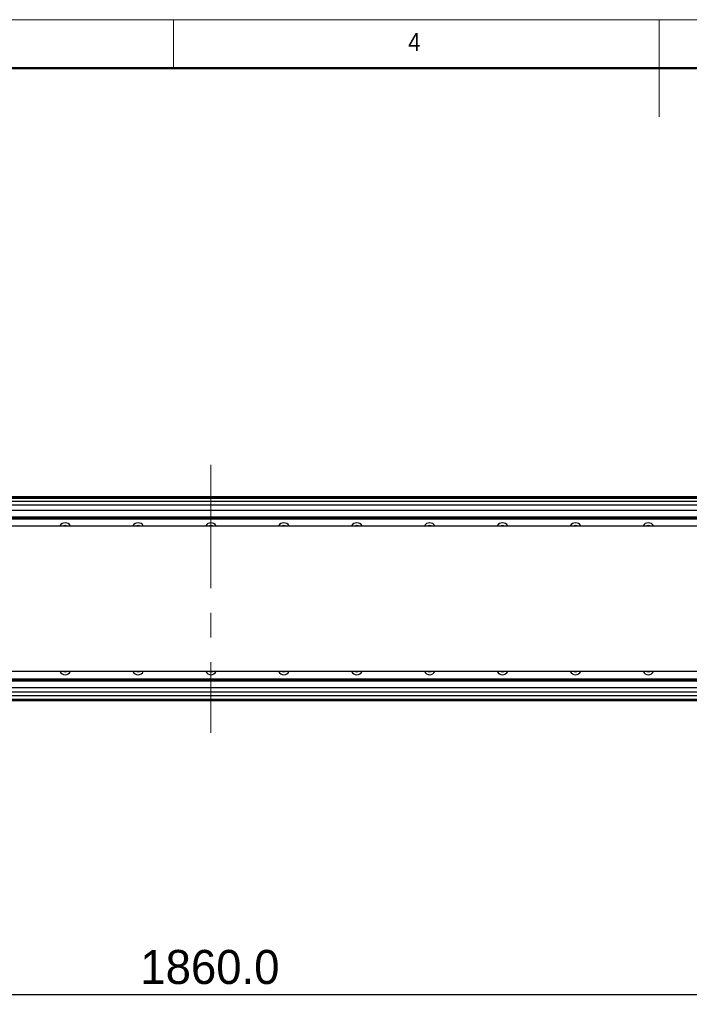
# Model space of a CAD drawing. Header units: millimetres. Extents: x 40 to 3320, y 40 to 2336.
# Tile 9 of 13: x 1154 to 1705, y 1526 to 2336. Entities that reach past the tile are written whole.
import ezdxf

# ---------------------------------------------------------------- set-up
doc = ezdxf.new("R2010")
doc.units = ezdxf.units.MM
doc.header["$LTSCALE"] = 8
doc.linetypes.add('CENTERX2', pattern=[20.32, 12.7, -2.54, 2.54, -2.54])
doc.layers.add('DIMNS', color=7, linetype='Continuous')
doc.styles.add('SLDTEXTSTYLE0', font='Gothic.ttf', dxfattribs={"width": 0.913})
doc.styles.add('SLDTEXTSTYLE7', font='txt')
doc.dimstyles.new('SLDDIMSTYLE0', dxfattribs={"dimtxt": 28, "dimasz": 16, "dimexe": 0, "dimexo": 0.0625, "dimgap": 7, "dimtad": 2, "dimdec": 1, "dimrnd": 1e-09, "dimzin": 4, "dimdsep": 46, "dimtxsty": 'SLDTEXTSTYLE7', "dimsah": 1, "dimcen": 0.09, "dimadec": 0, "dimazin": 1, "dimtfac": 1, "dimtdec": 1, "dimtmove": 0, "dimatfit": 0, "dimfxl": 0, "dimfrac": 2, "dimtolj": 1, "dimtzin": 12, "dimarcsym": 0})
doc.dimstyles.new('SLDDIMSTYLE3', dxfattribs={"dimtxt": 28, "dimasz": 16, "dimexe": 0, "dimexo": 0.0625, "dimgap": 7, "dimtad": 2, "dimdec": 1, "dimrnd": 1e-09, "dimzin": 4, "dimdsep": 46, "dimtxsty": 'SLDTEXTSTYLE7', "dimsah": 1, "dimcen": 0.09, "dimadec": 0, "dimazin": 1, "dimtfac": 1, "dimtdec": 1, "dimtofl": 0, "dimtmove": 0, "dimatfit": 3, "dimfxl": 0, "dimfrac": 2, "dimtolj": 1, "dimtzin": 12, "dimarcsym": 0})

# ---------------------------------------------------------------- blocks, each defined once
blk = doc.blocks.new('_D_3')
at = {"layer": 'DIMNS'}
for p, q in [((2450.09, 1932.38), (2450.09, 1964.38)), ((473.62, 1932.38), (2458.09, 1932.38)), ((2450.09, 1786.38), (2450.09, 1932.38)), ((473.62, 1786.38), (2458.09, 1786.38)), ((2450.09, 1786.38), (2450.09, 1754.38))]:
    blk.add_line(p, q, dxfattribs=at)
for points in [[(2450.09, 1932.38), (2452.49, 1948.38), (2447.69, 1948.38)], [(2450.09, 1786.38), (2447.69, 1770.38), (2452.49, 1770.38)]]:
    blk.add_solid(points, dxfattribs=at)
at = {"layer": 'DIMNS', "insert": (2413.35, 1828.64), "char_height": 28, "attachment_point": 1, "rotation": 90, "style": 'SLDTEXTSTYLE7'}
blk.add_mtext('146.0', dxfattribs=at)
blk = doc.blocks.new('_D_10')
at = {"layer": 'DIMNS'}
for p, q in [((380.96, 1718.22), (380.96, 1525.58)), ((2240.96, 1718.22), (2240.96, 1525.58)), ((380.96, 1533.58), (2240.96, 1533.58))]:
    blk.add_line(p, q, dxfattribs=at)
for points in [[(380.96, 1533.58), (396.96, 1531.18), (396.96, 1535.98)], [(2240.96, 1533.58), (2224.96, 1535.98), (2224.96, 1531.18)]]:
    blk.add_solid(points, dxfattribs=at)
at = {"layer": 'DIMNS', "insert": (1252.84, 1570.31), "char_height": 28, "attachment_point": 1, "style": 'SLDTEXTSTYLE7'}
blk.add_mtext('1860.0', dxfattribs=at)

msp = doc.modelspace()

# ---------------------------------------------------------------- linework, layer by layer
at = {"color": 7, "linetype": 'Continuous', "lineweight": 18}
for p, q in [((3320, 2336), (40, 2336)), ((1280, 2296), (1280, 2336)), ((1680, 2336), (1680, 2256)), ((80, 2296), (3280, 2296))]:
    msp.add_line(p, q, dxfattribs=at)
at = {"color": 7, "linetype": 'Continuous', "lineweight": 50}
msp.add_line((3280, 2296), (80, 2296), dxfattribs=at)
at = {"color": 7, "linetype": 'Continuous', "lineweight": 25}
for p, q in [((2170.96, 1943.38), (450.96, 1943.38)), ((450.96, 1943.36), (2170.96, 1943.36)), ((450.96, 1943.18), (2170.96, 1943.18)), ((450.96, 1942.98), (2170.96, 1942.98)), ((2170.96, 1942.88), (450.96, 1942.88)), ((2170.96, 1941.88), (450.96, 1941.88)), ((2145.96, 1939.38), (475.96, 1939.38)), ((482.76, 1925.18), (2145.96, 1925.18)), ((482.79, 1925.49), (2145.96, 1925.49)), ((482.91, 1926.57), (2145.96, 1926.57)), ((482.94, 1926.88), (2145.96, 1926.88)), ((263.96, 1919.38), (2357.96, 1919.38)), ((2357.96, 1799.38), (263.96, 1799.38)), ((475.96, 1793.57), (2139.17, 1793.57)), ((475.96, 1793.27), (2139.14, 1793.27)), ((475.96, 1792.18), (2139.02, 1792.18)), ((475.96, 1791.88), (2138.99, 1791.88)), ((2145.96, 1779.37), (475.96, 1779.37)), ((2143.96, 1775.38), (482.96, 1775.38))]:
    msp.add_line(p, q, dxfattribs=at)
at = {"color": 8, "linetype": 'Continuous', "lineweight": 25}
for p, q in [((2145.96, 1936.38), (475.96, 1936.38)), ((2145.96, 1782.37), (475.96, 1782.37)), ((2143.96, 1776.38), (482.96, 1776.38))]:
    msp.add_line(p, q, dxfattribs=at)
at = {"color": 7, "linetype": 'Continuous', "lineweight": 25, "flags": 128}
for points in [[(1190.96, 1919.63), (1189.97, 1919.44), (1189.82, 1919.38)], [(1192.11, 1919.38), (1191.96, 1919.44), (1190.96, 1919.63)], [(1250.96, 1919.63), (1249.97, 1919.44), (1249.82, 1919.38)], [(1252.11, 1919.38), (1251.96, 1919.44), (1250.96, 1919.63)], [(1310.96, 1919.63), (1309.97, 1919.44), (1309.82, 1919.38)], [(1312.11, 1919.38), (1311.96, 1919.44), (1310.96, 1919.63)], [(1370.96, 1919.63), (1369.97, 1919.44), (1369.82, 1919.38)], [(1372.11, 1919.38), (1371.96, 1919.44), (1370.96, 1919.63)], [(1430.96, 1919.63), (1429.97, 1919.44), (1429.82, 1919.38)], [(1432.11, 1919.38), (1431.96, 1919.44), (1430.96, 1919.63)], [(1490.96, 1919.63), (1489.97, 1919.44), (1489.82, 1919.38)], [(1492.11, 1919.38), (1491.96, 1919.44), (1490.96, 1919.63)], [(1550.96, 1919.63), (1549.97, 1919.44), (1549.82, 1919.38)], [(1552.11, 1919.38), (1551.96, 1919.44), (1550.96, 1919.63)], [(1610.96, 1919.63), (1609.97, 1919.44), (1609.82, 1919.38)], [(1612.11, 1919.38), (1611.96, 1919.44), (1610.96, 1919.63)], [(1670.96, 1919.63), (1669.97, 1919.44), (1669.82, 1919.38)], [(1672.11, 1919.38), (1671.96, 1919.44), (1670.96, 1919.63)]]:
    msp.add_lwpolyline(points, dxfattribs=at)
at = {"color": 7, "linetype": 'Continuous', "lineweight": 25}
for centre, radius, start, end in [((1190.96, 1916.88), 5, 90, 149.99999), ((1190.96, 1916.88), 5, 30.00001, 90), ((1250.96, 1916.88), 5, 90, 149.99999), ((1250.96, 1916.88), 5, 30.00001, 90), ((1310.96, 1916.88), 5, 90, 149.99999), ((1310.96, 1916.88), 5, 30.00001, 90), ((1370.96, 1916.88), 5, 90, 149.99999), ((1370.96, 1916.88), 5, 30.00001, 90), ((1430.96, 1916.88), 5, 90, 149.99999), ((1430.96, 1916.88), 5, 30.00001, 90), ((1490.96, 1916.88), 5, 90, 149.99999), ((1490.96, 1916.88), 5, 30.00001, 90), ((1550.96, 1916.88), 5, 90, 149.99999), ((1550.96, 1916.88), 5, 30.00001, 90), ((1610.96, 1916.88), 5, 90, 149.99999), ((1610.96, 1916.88), 5, 30.00001, 90), ((1670.96, 1916.88), 5, 90, 149.99999), ((1670.96, 1916.88), 5, 30.00001, 90), ((1190.96, 1801.88), 5, 210.00001, 329.99999), ((1190.96, 1801.88), 2.75, 245.38006, 294.61994), ((1250.96, 1801.88), 5, 210.00001, 329.99999), ((1250.96, 1801.88), 2.75, 245.38006, 294.61994), ((1310.96, 1801.88), 5, 210.00001, 329.99999), ((1310.96, 1801.88), 2.75, 245.38006, 294.61994), ((1370.96, 1801.88), 5, 210.00001, 329.99999), ((1370.96, 1801.88), 2.75, 245.38006, 294.61994), ((1430.96, 1801.88), 5, 210.00001, 329.99999), ((1430.96, 1801.88), 2.75, 245.38006, 294.61994), ((1490.96, 1801.88), 5, 210.00001, 329.99999), ((1490.96, 1801.88), 2.75, 245.38006, 294.61994), ((1550.96, 1801.88), 5, 210.00001, 329.99999), ((1550.96, 1801.88), 2.75, 245.38006, 294.61994), ((1610.96, 1801.88), 5, 210.00001, 329.99999), ((1610.96, 1801.88), 2.75, 245.38006, 294.61994), ((1670.96, 1801.88), 5, 210.00001, 329.99999), ((1670.96, 1801.88), 2.75, 245.38006, 294.61994)]:
    msp.add_arc(centre, radius, start, end, dxfattribs=at)
at = {"layer": 'DIMNS', "linetype": 'CENTERX2', "lineweight": 18}
msp.add_line((1310.96, 1969.68), (1310.96, 1749.08), dxfattribs=at)

# ---------------------------------------------------------------- texts
at = {"color": 7, "linetype": 'Continuous', "lineweight": 0, "insert": (1473.33, 2325.17), "char_height": 14.82, "attachment_point": 1, "style": 'SLDTEXTSTYLE0'}
msp.add_mtext('4', dxfattribs=at)

# ---------------------------------------------------------------- dimensions: what is measured, and where the dimension line sits
at = {"layer": 'DIMNS'}
dim = msp.add_linear_dim(base=(2450.09, 1932.38), p1=(463.46, 1786.38), p2=(463.46, 1932.38), angle=90, dimstyle='SLDDIMSTYLE0', dxfattribs=at)
dim.commit()
dim.dimension.update_dxf_attribs({"geometry": '_D_3', "text_midpoint": (2450.09, 1873.25), "dimtype": 160})
dim = msp.add_linear_dim(base=(2240.96, 1533.58), p1=(380.96, 1728.38), p2=(2240.96, 1728.38), dimstyle='SLDDIMSTYLE3', dxfattribs=at)
dim.commit()
dim.dimension.update_dxf_attribs({"geometry": '_D_10', "text_midpoint": (1307.56, 1533.58), "dimtype": 160})

doc.saveas('drawing.dxf')
